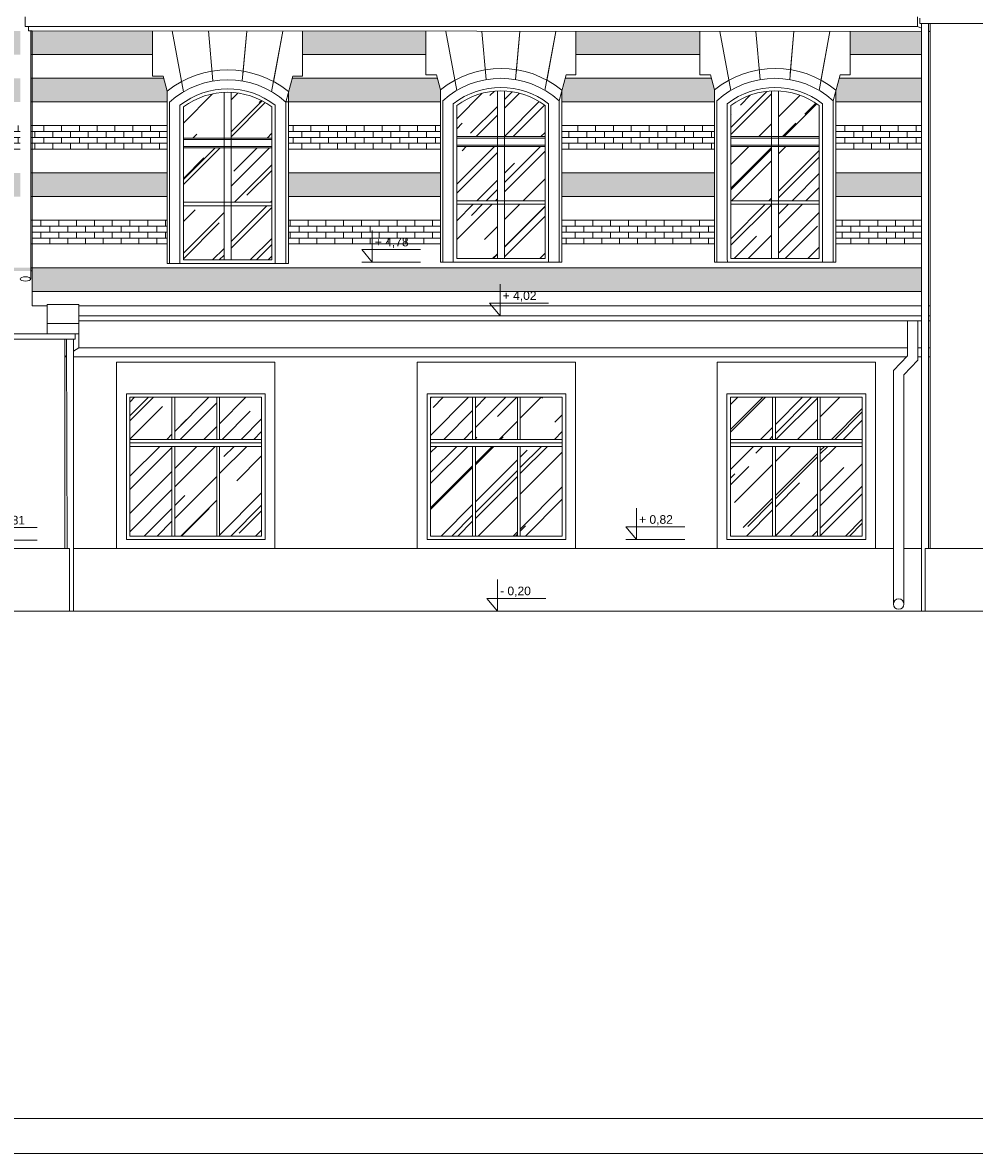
# Model space of a CAD drawing. Header units: millimetres. Extents: x -5254 to 173417, y -28809 to -6400.
# Tile 163 of 256: x 120881 to 122239, y -13512 to -11898. Entities that reach past the tile are written whole.
import ezdxf

# ---------------------------------------------------------------- set-up
doc = ezdxf.new("R2010")
doc.units = ezdxf.units.MM
for name, color, linetype, lineweight in [('me_cegła', 7, 'Continuous', 5), ('me_cienka', 7, 'Continuous', 15), ('me_cienkie', 7, 'Continuous', 9), ('me_drewno', 7, 'Continuous', 15), ('me_koty', 7, 'Continuous', 13), ('me_szyby', 7, 'Continuous', 13), ('me_tabela', 7, 'Continuous', 20), ('me_ściany', 7, 'Continuous', 20)]:
    doc.layers.add(name, color=color, linetype=linetype, lineweight=lineweight)
doc.styles.add('TABELKA', font='arial.ttf')

# ---------------------------------------------------------------- blocks, each defined once
blk = doc.blocks.new('KOTA')
at = {"color": 0}
for p, q in [((0, 0), (0, 50)), ((-16.6, 20), (76.8, 20)), ((-16.6, 20), (0, 0))]:
    blk.add_line(p, q, dxfattribs=at)
at = {"color": 0, "style": 'TABELKA', "flags": 4}
blk.add_attdef('POZIOM', (1.4, 25), '', height=13.7, rotation=360, dxfattribs=at)

msp = doc.modelspace()

# ---------------------------------------------------------------- hatches: boundary and pattern name
at = {"layer": 'me_cegła'}
h = msp.add_hatch(dxfattribs=at)
h.set_pattern_fill('AR-BRSTD', color=256, scale=0.125)
h.set_pattern_definition([(0, (122061.587, -11943.84), (0, 8.467725), []), (90, (122061.587, -11943.84), (-12.7, 8.467725), [8.467725, -8.467725])])
h.paths.add_polyline_path([(122163.55, -11911.04), (122061.59, -11910.96), (122061.59, -11943.84), (122163.55, -11943.84)])
h.paths.add_polyline_path([(121847.47, -11910.79), (121670.59, -11910.65), (121670.59, -11943.84), (121847.47, -11943.84)])
h.paths.add_polyline_path([(121456.47, -11910.48), (121280.59, -11910.34), (121280.59, -11943.84), (121456.47, -11943.84)])
h.paths.add_polyline_path([(121066.47, -11910.18), (120894.55, -11910.04), (120894.55, -11943.84), (121066.47, -11943.84)])
h.paths.add_polyline_path([(120616.97, -11910.04), (120518.09, -11910.04), (120518.09, -11943.84), (120616.97, -11943.84)])
h.paths.add_polyline_path([(120303.97, -11910.04), (120206.09, -11910.04), (120206.09, -11943.84), (120303.97, -11943.84)])
h.paths.add_polyline_path([(119991.97, -11910.04), (119893.13, -11910.04), (119893.13, -11943.84), (119991.97, -11943.84)])
h.paths.add_polyline_path([(119614.55, -11943.84), (119614.55, -11910.04), (119612.55, -11910.04), (119612.55, -11943.84)])
h.paths.add_polyline_path([(119629.55, -11910.04), (119629.55, -11943.84), (119679.02, -11943.84), (119679.02, -11910.04)])
h.paths.add_polyline_path([(120892.55, -11910.04), (120892.55, -11943.84), (120894.55, -11943.84), (120894.55, -11910.04)])
h.paths.add_polyline_path([(120877.55, -11943.84), (120877.55, -11910.04), (120831.09, -11910.04), (120831.09, -11943.84)])
h = msp.add_hatch(dxfattribs=at)
h.set_pattern_fill('AR-BRSTD', color=256, scale=0.125)
h.set_pattern_definition([(0, (118381.551, -12011.44), (0, 8.467725), []), (90, (118381.551, -12011.44), (-12.7, 8.467725), [8.467725, -8.467725])])
h.paths.add_polyline_path([(118493.55, -12011.44), (118493.55, -11977.64), (118381.55, -11977.64), (118381.55, -11987.59), (118437.55, -11987.59), (118437.55, -11990.59), (118381.55, -11990.59), (118381.55, -12011.44)])
h.paths.add_polyline_path([(118639.24, -12011.44), (118639.24, -11986.29), (118636.92, -11977.64), (118508.55, -11977.64), (118508.55, -12011.44)])
h.paths.add_polyline_path([(118872.65, -12011.44), (118872.65, -11977.64), (118815.04, -11977.64), (118812.59, -11986.79), (118812.59, -12011.44)])
h.paths.add_polyline_path([(118907.65, -12011.44), (118944.26, -12011.44), (118944.26, -11986.29), (118941.94, -11977.64), (118907.65, -11977.64)])
h.paths.add_polyline_path([(119252.24, -12011.44), (119252.24, -11986.29), (119249.92, -11977.64), (119120.06, -11977.64), (119117.61, -11986.79), (119117.61, -12011.44)])
h.paths.add_polyline_path([(119428.04, -11977.64), (119425.59, -11986.79), (119425.59, -12011.44), (119612.55, -12011.44), (119612.55, -11977.64)])
h.paths.add_polyline_path([(119876.62, -11977.64), (119873.09, -11990.79), (119873.09, -12011.44), (120012.7, -12011.44), (120012.7, -11990.29), (120009.31, -11977.64)])
h.paths.add_polyline_path([(120189.57, -11977.64), (120186.05, -11990.79), (120186.05, -12011.44), (120324.7, -12011.44), (120324.7, -11990.29), (120321.31, -11977.64)])
h.paths.add_polyline_path([(120501.57, -11977.64), (120498.05, -11990.79), (120498.05, -12011.44), (120637.7, -12011.44), (120637.7, -11990.29), (120634.31, -11977.64)])
h.paths.add_polyline_path([(121087.2, -12011.44), (121087.2, -11996.29), (121082.21, -11977.64), (120894.55, -11977.64), (120894.55, -12011.44)])
h.paths.add_polyline_path([(121477.2, -12011.44), (121477.2, -11994.29), (121472.74, -11977.64), (121265.68, -11977.64), (121260.55, -11996.79), (121260.55, -12011.44)])
h.paths.add_polyline_path([(121868.2, -12011.44), (121868.2, -11994.29), (121863.74, -11977.64), (121655.14, -11977.64), (121650.55, -11994.79), (121650.55, -12011.44)])
h.paths.add_polyline_path([(122163.55, -12011.44), (122163.55, -11977.64), (122046.14, -11977.64), (122041.55, -11994.79), (122041.55, -12011.44)])
h.paths.add_polyline_path([(119614.55, -12011.44), (119614.55, -11977.64), (119612.55, -11977.64), (119612.55, -12011.44)])
h.paths.add_polyline_path([(119629.55, -11977.64), (119629.55, -12011.44), (119699.75, -12011.44), (119699.75, -11990.29), (119696.36, -11977.64)])
h.paths.add_polyline_path([(120892.55, -11977.64), (120892.55, -12011.44), (120894.55, -12011.44), (120894.55, -11977.64)])
h.paths.add_polyline_path([(120877.55, -12011.44), (120877.55, -11977.64), (120814.57, -11977.64), (120811.05, -11990.79), (120811.05, -12011.44)])
h = msp.add_hatch(dxfattribs=at)
h.set_pattern_fill('AR-BRSTD', color=256, scale=0.125)
h.set_pattern_definition([(0, (120811.049, -12079.04), (0, 8.467725), []), (90, (120811.049, -12079.04), (-12.7, 8.46772), [8.46772, -8.46772])])
h.paths.add_polyline_path([(120498.05, -12045.24), (120498.05, -12079.04), (120637.7, -12079.04), (120637.7, -12045.24)])
h.paths.add_polyline_path([(120186.05, -12045.24), (120186.05, -12079.04), (120324.7, -12079.04), (120324.7, -12045.24)])
h.paths.add_polyline_path([(120012.7, -12079.04), (120012.7, -12045.24), (119873.09, -12045.24), (119873.09, -12079.04)])
h.paths.add_polyline_path([(119614.55, -12079.04), (119614.55, -12045.24), (119612.55, -12045.24), (119612.55, -12079.04)])
h.paths.add_polyline_path([(119629.55, -12045.24), (119629.55, -12079.04), (119699.75, -12079.04), (119699.75, -12045.24)])
h.paths.add_polyline_path([(120892.55, -12045.24), (120892.55, -12079.04), (120894.55, -12079.04), (120894.55, -12045.24)])
h.paths.add_polyline_path([(120877.55, -12079.04), (120877.55, -12045.24), (120811.05, -12045.24), (120811.05, -12079.04)])
h = msp.add_hatch(dxfattribs=at)
h.set_pattern_fill('AR-BRSTD', color=256, scale=0.125)
h.set_pattern_definition([(0, (122041.549, -12079.04), (0, 8.467725), []), (90, (122041.549, -12079.04), (-12.7, 8.46772), [8.46772, -8.46772])])
h.paths.add_polyline_path([(122163.55, -12079.04), (122163.55, -12045.24), (122041.55, -12045.24), (122041.55, -12079.04)])
h.paths.add_polyline_path([(121868.2, -12079.04), (121868.2, -12045.24), (121650.55, -12045.24), (121650.55, -12079.04)])
h.paths.add_polyline_path([(121477.2, -12079.04), (121477.2, -12045.24), (121260.55, -12045.24), (121260.55, -12079.04)])
h.paths.add_polyline_path([(121087.2, -12079.04), (121087.2, -12045.24), (120894.55, -12045.24), (120894.55, -12079.04)])
h = msp.add_hatch(dxfattribs=at)
h.set_pattern_fill('AR-BRSTD', color=256, scale=0.125)
h.set_pattern_definition([(0, (120894.551, -12146.64), (0, 8.467725), []), (90, (120894.551, -12146.64), (-12.7, 8.467725), [8.467725, -8.467725])])
h.paths.add_polyline_path([(121087.2, -12146.64), (121087.2, -12112.84), (120894.55, -12112.84), (120894.55, -12146.64)])
h.paths.add_polyline_path([(121260.55, -12112.84), (121260.55, -12146.64), (121477.2, -12146.64), (121477.2, -12112.84)])
h.paths.add_polyline_path([(121868.2, -12146.64), (121868.2, -12112.84), (121650.55, -12112.84), (121650.55, -12146.64)])
h.paths.add_polyline_path([(122163.55, -12146.64), (122163.55, -12112.84), (122041.55, -12112.84), (122041.55, -12146.64)])
h.paths.add_polyline_path([(120811.05, -12112.84), (120811.05, -12146.64), (120877.55, -12146.64), (120877.55, -12112.84)])
h.paths.add_polyline_path([(120637.7, -12146.64), (120637.7, -12112.84), (120498.05, -12112.84), (120498.05, -12146.64)])
h.paths.add_polyline_path([(120186.05, -12112.84), (120186.05, -12146.64), (120208.4, -12146.64), (120245.05, -12133.54), (120281.7, -12146.64), (120324.7, -12146.64), (120324.7, -12112.84)])
h.paths.add_polyline_path([(120012.7, -12146.64), (120012.7, -12112.84), (119873.09, -12112.84), (119873.09, -12146.64)])
h.paths.add_polyline_path([(119699.75, -12146.64), (119699.75, -12112.84), (119629.55, -12112.84), (119629.55, -12146.64)])
h.paths.add_polyline_path([(119612.55, -12146.64), (119612.55, -12112.84), (119425.59, -12112.84), (119425.59, -12146.64)])
h.paths.add_polyline_path([(119117.61, -12112.84), (119117.61, -12146.64), (119252.24, -12146.64), (119252.24, -12112.84)])
h.paths.add_polyline_path([(118944.26, -12146.64), (118944.26, -12112.84), (118907.65, -12112.84), (118907.65, -12146.64)])
h.paths.add_polyline_path([(118812.59, -12112.84), (118812.59, -12146.64), (118872.65, -12146.64), (118872.65, -12112.84)])
h.paths.add_polyline_path([(118639.24, -12146.64), (118639.24, -12112.84), (118508.55, -12112.84), (118508.55, -12146.64)])
h = msp.add_hatch(dxfattribs=at)
h.set_pattern_fill('AR-BRSTD', color=256, scale=0.125)
h.set_pattern_definition([(0, (120894.551, -12214.24), (0, 8.467725), []), (90, (120894.551, -12214.24), (-12.7, 8.46772), [8.46772, -8.46772])])
h.paths.add_polyline_path([(121087.2, -12180.44), (120894.55, -12180.44), (120894.55, -12214.24), (121087.2, -12214.24)])
h.paths.add_polyline_path([(121477.2, -12180.44), (121260.55, -12180.44), (121260.55, -12214.24), (121477.2, -12214.24)])
h.paths.add_polyline_path([(121868.2, -12180.44), (121650.55, -12180.44), (121650.55, -12214.24), (121868.2, -12214.24)])
h.paths.add_polyline_path([(122163.55, -12180.44), (122041.55, -12180.44), (122041.55, -12214.24), (122163.55, -12214.24)])
h = msp.add_hatch(dxfattribs=at)
h.set_pattern_fill('AR-BRSTD', color=256, scale=0.125)
h.set_pattern_definition([(0, (123887.051, -12281.84), (0, 8.467725), []), (90, (123887.051, -12281.84), (-12.7, 8.467725), [8.467725, -8.467725])])
h.paths.add_polyline_path([(124621.55, -12281.84), (124621.55, -12248.04), (123887.05, -12248.04), (123887.05, -12281.84)])
h.paths.add_polyline_path([(123861.05, -12281.84), (123876.05, -12281.84), (123876.05, -12248.04), (123861.05, -12248.04)])
h.paths.add_polyline_path([(122163.55, -12281.84), (122163.55, -12248.04), (120894.55, -12248.04), (120894.55, -12281.84)])
h.paths.add_polyline_path([(120894.55, -12252.54), (120894.55, -12248.04), (120565.38, -12248.04), (120577.97, -12252.54)])
h.paths.add_polyline_path([(119912.13, -12252.54), (119924.72, -12248.04), (119612.55, -12248.04), (119612.55, -12252.54)])
h.paths.add_polyline_path([(119612.55, -12285.04), (119612.55, -12248.04), (118907.65, -12248.04), (118907.65, -12285.04)])
h.paths.add_polyline_path([(118872.65, -12285.04), (118872.65, -12248.04), (118508.55, -12248.04), (118508.55, -12285.04)])
h.paths.add_polyline_path([(118493.55, -12285.04), (118493.55, -12248.04), (118381.55, -12248.04), (118381.55, -12282.04), (118437.55, -12282.04), (118437.55, -12285.04)])
at = {"layer": 'me_szyby'}
h = msp.add_hatch(dxfattribs=at)
h.set_pattern_fill('AR-RROOF', color=256, scale=2.2, angle=45)
h.set_pattern_definition([(45, (106029.8, -22617.82), (47.41575, 126.442), [838.2, -111.76, 279.4, -55.88]), (45, (106062.6, -22545.51), (-92.0656, 13.03933), [167.64, -18.4404, 335.28, -41.91]), (45, (106015.972, -22564.476), (178.994465, 231.942055), [447.04, -78.232, 223.52, -55.88])])
h.paths.add_polyline_path([(121178.55, -12110.33), (121178.55, -12077.04), (121236.55, -12077.04), (121236.55, -12154.54), (121178.55, -12154.54)])
h.paths.add_polyline_path([(121236.55, -12018.67), (121236.55, -12063.04), (121178.55, -12063.04), (121178.55, -11997.9, -0.1493035)])
h.paths.add_polyline_path([(121168.55, -12063.04), (121110.55, -12063.04), (121110.55, -12018.67, -0.1493035), (121168.55, -11997.9)])
h.paths.add_polyline_path([(121110.55, -12154.54), (121110.55, -12077.04), (121168.55, -12077.04), (121168.55, -12110.33), (121168.55, -12154.54)])
h.paths.add_polyline_path([(121110.55, -12159.54), (121168.55, -12159.54), (121168.55, -12185.62), (121168.55, -12237.04), (121110.55, -12237.04)])
h.paths.add_polyline_path([(121236.55, -12237.04), (121178.55, -12237.04), (121178.55, -12185.62), (121178.55, -12159.54), (121178.55, -12159.54), (121236.55, -12159.54)])
h = msp.add_hatch(dxfattribs=at)
h.set_pattern_fill('AR-RROOF', color=256, scale=2.2, angle=45)
h.set_pattern_definition([(45, (105639.8, -22615.82), (47.41575, 126.442), [838.2, -111.76, 279.4, -55.88]), (45, (105672.6, -22543.51), (-92.0656, 13.03933), [167.64, -18.4404, 335.28, -41.91]), (45, (105625.972, -22562.476), (178.994465, 231.942055), [447.04, -78.232, 223.52, -55.88])])
h.paths.add_polyline_path([(121568.55, -12108.33), (121568.55, -12075.04), (121626.55, -12075.04), (121626.55, -12152.54), (121568.55, -12152.54)])
h.paths.add_polyline_path([(121626.55, -12016.67), (121626.55, -12061.04), (121568.55, -12061.04), (121568.55, -11995.9, -0.1493035)])
h.paths.add_polyline_path([(121558.55, -12061.04), (121500.55, -12061.04), (121500.55, -12016.67, -0.1493035), (121558.55, -11995.9)])
h.paths.add_polyline_path([(121500.55, -12152.54), (121500.55, -12075.04), (121558.55, -12075.04), (121558.55, -12108.33), (121558.55, -12152.54)])
h.paths.add_polyline_path([(121500.55, -12157.54), (121558.55, -12157.54), (121558.55, -12183.62), (121558.55, -12235.04), (121500.55, -12235.04)])
h.paths.add_polyline_path([(121626.55, -12235.04), (121568.55, -12235.04), (121568.55, -12183.62), (121568.55, -12157.54), (121568.55, -12157.54), (121626.55, -12157.54)])
h = msp.add_hatch(dxfattribs=at)
h.set_pattern_fill('AR-RROOF', color=256, scale=2.2, angle=45)
h.set_pattern_definition([(45, (105248.8, -22615.82), (47.41575, 126.442), [838.2, -111.76, 279.4, -55.88]), (45, (105281.6, -22543.51), (-92.06559, 13.03933), [167.64, -18.4404, 335.28, -41.91]), (45, (105234.972, -22562.476), (178.994465, 231.942055), [447.04, -78.232, 223.52, -55.88])])
h.paths.add_polyline_path([(121959.55, -12108.33), (121959.55, -12075.04), (122017.55, -12075.04), (122017.55, -12152.54), (121959.55, -12152.54)])
h.paths.add_polyline_path([(122017.55, -12016.67), (122017.55, -12061.04), (121959.55, -12061.04), (121959.55, -11995.9, -0.1493035)])
h.paths.add_polyline_path([(121949.55, -12061.04), (121891.55, -12061.04), (121891.55, -12016.67, -0.1493035), (121949.55, -11995.9)])
h.paths.add_polyline_path([(121891.55, -12152.54), (121891.55, -12075.04), (121949.55, -12075.04), (121949.55, -12108.33), (121949.55, -12152.54)])
h.paths.add_polyline_path([(121891.55, -12157.54), (121949.55, -12157.54), (121949.55, -12183.62), (121949.55, -12235.04), (121891.55, -12235.04)])
h.paths.add_polyline_path([(122017.55, -12235.04), (121959.55, -12235.04), (121959.55, -12183.62), (121959.55, -12157.54), (121959.55, -12157.54), (122017.55, -12157.54)])
h = msp.add_hatch(dxfattribs=at)
h.set_pattern_fill('AR-RROOF', color=256, scale=2.2, angle=45)
h.set_pattern_definition([(45, (102824.3, -22615.82), (47.41575, 126.442), [838.2, -111.76, 279.4, -55.88]), (45, (102857.1, -22543.51), (-92.06559, 13.03933), [167.64, -18.4404, 335.28, -41.91]), (45, (102810.472, -22562.476), (178.994465, 231.942055), [447.04, -78.232, 223.52, -55.88])])
h.paths.add_polyline_path([(121094.05, -12503.04), (121034.05, -12503.04), (121034.05, -12631.04), (121094.05, -12631.04)])
h.paths.add_polyline_path([(121098.05, -12631.04), (121158.05, -12631.04), (121158.05, -12503.04), (121098.05, -12503.04)])
h.paths.add_polyline_path([(121162.05, -12631.04), (121222.05, -12631.04), (121222.05, -12503.04), (121162.05, -12503.04)])
h.paths.add_polyline_path([(121222.05, -12433.04), (121162.05, -12433.04), (121162.05, -12493.04), (121222.05, -12493.04)])
h.paths.add_polyline_path([(121098.05, -12493.04), (121158.05, -12493.04), (121158.05, -12433.04), (121098.05, -12433.04)])
h.paths.add_polyline_path([(121094.05, -12493.04), (121094.05, -12433.04), (121034.05, -12433.04), (121034.05, -12493.04)])
h.paths.add_polyline_path([(121463.05, -12433.04), (121463.05, -12493.04), (121523.05, -12493.04), (121523.05, -12433.04)])
h.paths.add_polyline_path([(121587.05, -12433.04), (121527.05, -12433.04), (121527.05, -12493.04), (121587.05, -12493.04)])
h.paths.add_polyline_path([(121591.05, -12433.04), (121591.05, -12493.04), (121651.05, -12493.04), (121651.05, -12433.04)])
h.paths.add_polyline_path([(121651.05, -12503.04), (121591.05, -12503.04), (121591.05, -12631.04), (121651.05, -12631.04)])
h.paths.add_polyline_path([(121527.05, -12631.04), (121587.05, -12631.04), (121587.05, -12503.04), (121527.05, -12503.04)])
h.paths.add_polyline_path([(121523.05, -12503.04), (121463.05, -12503.04), (121463.05, -12631.04), (121523.05, -12631.04)])
h.paths.add_polyline_path([(121891.05, -12631.04), (121951.05, -12631.04), (121951.05, -12503.04), (121891.05, -12503.04)])
h.paths.add_polyline_path([(121955.05, -12631.04), (122015.05, -12631.04), (122015.05, -12503.04), (121955.05, -12503.04)])
h.paths.add_polyline_path([(122079.05, -12503.04), (122019.05, -12503.04), (122019.05, -12631.04), (122079.05, -12631.04)])
h.paths.add_polyline_path([(122079.05, -12493.04), (122079.05, -12433.04), (122019.05, -12433.04), (122019.05, -12493.04)])
h.paths.add_polyline_path([(121955.05, -12493.04), (122015.05, -12493.04), (122015.05, -12433.04), (121955.05, -12433.04)])
h.paths.add_polyline_path([(121951.05, -12493.04), (121951.05, -12433.04), (121891.05, -12433.04), (121891.05, -12493.04)])

# ---------------------------------------------------------------- linework, layer by layer
at = {"layer": 'me_cienka'}
for p, q in [((122161.05, -11892.04), (122161.05, -11899.54)), ((122161.05, -11899.54), (122176.05, -11899.54)), ((122163.55, -11899.54), (122163.55, -12738.04)), ((122173.55, -11899.54), (122173.55, -12649.04)), ((122176.05, -11899.54), (123578.05, -11899.54)), ((120892.55, -12264.08), (120892.55, -11910.04)), ((120961.05, -12316.54), (122163.55, -12316.54)), ((120961.05, -12324.04), (122163.55, -12324.04)), ((122143.55, -12324.04), (122143.55, -12374.02)), ((122158.55, -12324.04), (122158.55, -12380.04)), ((122173.55, -12316.54), (122176.05, -12316.54)), ((122173.55, -12324.04), (122176.05, -12324.04)), ((119549.05, -12342.54), (120961.05, -12342.54)), ((120956.05, -12342.54), (120956.05, -12350.04)), ((119549.05, -12350.04), (120941.05, -12350.04)), ((120956.05, -12350.04), (120941.05, -12350.04)), ((120943.55, -12350.04), (120944.55, -12649.04)), ((120953.55, -12350.04), (120953.55, -12738.04)), ((122143.55, -12374.02), (122123.49, -12394.98)), ((122158.55, -12380.04), (122138.49, -12401.01)), ((122123.49, -12394.98), (122123.49, -12728.1)), ((122138.49, -12401.01), (122138.49, -12728.1))]:
    msp.add_line(p, q, dxfattribs=at)
msp.add_circle((122130.99, -12728.1), 7.5, dxfattribs=at)
at = {"layer": 'me_cienka', "extrusion": (0, 0, -1)}
msp.add_ellipse((120885.05, -12264.08), major_axis=(-7.5, 0), ratio=0.4, dxfattribs=at)
at = {"layer": 'me_cienkie'}
for p, q in [((121066.47, -11943.84), (120892.55, -11943.84)), ((121456.47, -11943.84), (121280.59, -11943.84)), ((121847.47, -11943.84), (121670.59, -11943.84)), ((122163.55, -11943.84), (122061.59, -11943.84)), ((121082.21, -11977.64), (120892.55, -11977.64)), ((121472.74, -11977.64), (121265.68, -11977.64)), ((121863.74, -11977.64), (121655.14, -11977.64)), ((122163.55, -11977.64), (122046.14, -11977.64)), ((121087.2, -11996.29), (121087.2, -12242.04)), ((121260.55, -11996.79), (121260.55, -12242.04)), ((121477.2, -11994.29), (121477.2, -12240.04)), ((121650.55, -11994.79), (121650.55, -12240.04)), ((121868.2, -11994.29), (121868.2, -12240.04)), ((122041.55, -11994.79), (122041.55, -12240.04)), ((121087.2, -12011.44), (120892.55, -12011.44)), ((121477.2, -12011.44), (121256.62, -12011.44)), ((121868.2, -12011.44), (121650.55, -12011.44)), ((122163.55, -12011.44), (122041.55, -12011.44)), ((121087.2, -12045.24), (120892.55, -12045.24)), ((121477.2, -12045.24), (121260.55, -12045.24)), ((121868.2, -12045.24), (121650.55, -12045.24)), ((122163.55, -12045.24), (122041.55, -12045.24)), ((121087.2, -12079.04), (120892.55, -12079.04)), ((121477.2, -12079.04), (121260.55, -12079.04)), ((121868.2, -12079.04), (121650.55, -12079.04)), ((122163.55, -12079.04), (122041.55, -12079.04)), ((121087.2, -12112.84), (120892.55, -12112.84)), ((121477.2, -12112.84), (121260.55, -12112.84)), ((121868.2, -12112.84), (121650.55, -12112.84)), ((122163.55, -12112.84), (122041.55, -12112.84)), ((121087.2, -12146.64), (120892.55, -12146.64)), ((121477.2, -12146.64), (121260.55, -12146.64)), ((121868.2, -12146.64), (121650.55, -12146.64)), ((122163.55, -12146.64), (122041.55, -12146.64)), ((121087.2, -12180.44), (120892.55, -12180.44)), ((121477.2, -12180.44), (121260.55, -12180.44)), ((121868.2, -12180.44), (121650.55, -12180.44)), ((122163.55, -12180.44), (122041.55, -12180.44)), ((121087.2, -12214.24), (120892.55, -12214.24)), ((121477.2, -12214.24), (121260.55, -12214.24)), ((121868.2, -12214.24), (121650.55, -12214.24)), ((122163.55, -12214.24), (122041.55, -12214.24)), ((122163.55, -12248.04), (120892.55, -12248.04)), ((121254.55, -12242.04), (121092.55, -12242.04)), ((121246.53, -12242.04), (121100.62, -12242.04)), ((121242.55, -12242.04), (121104.55, -12242.04)), ((121241.55, -12242.04), (121105.55, -12242.04)), ((121364.86, -12240.04), (121448.88, -12240.04)), ((121644.55, -12240.04), (121482.55, -12240.04)), ((121636.53, -12240.04), (121490.62, -12240.04)), ((121632.55, -12240.04), (121494.55, -12240.04)), ((121631.55, -12240.04), (121495.55, -12240.04)), ((122035.55, -12240.04), (121873.55, -12240.04)), ((122027.53, -12240.04), (121881.62, -12240.04)), ((122023.55, -12240.04), (121885.55, -12240.04)), ((122022.55, -12240.04), (121886.55, -12240.04)), ((120894.55, -12252.54), (120892.55, -12252.54)), ((122163.55, -12281.84), (120894.55, -12281.84)), ((120916.05, -12327.54), (120916.05, -12300.54)), ((120916.05, -12300.54), (120961.05, -12300.54)), ((120961.05, -12300.54), (120961.05, -12327.54)), ((122173.55, -12302.34), (122176.05, -12302.34)), ((120961.05, -12327.54), (120916.05, -12327.54)), ((120916.05, -12327.54), (120916.05, -12342.54)), ((120961.05, -12362.54), (120961.05, -12327.54)), ((120943.63, -12373.43), (120941.05, -12375.04)), ((120941.05, -12375.04), (120943.63, -12375.04)), ((120961.05, -12362.54), (120953.55, -12367.23)), ((120953.55, -12375.04), (122142.57, -12375.04)), ((120961.05, -12362.54), (122143.55, -12362.54)), ((122158.55, -12362.54), (122163.55, -12362.54)), ((122158.55, -12375.04), (122163.55, -12375.04)), ((122173.55, -12362.54), (122176.05, -12362.54)), ((122173.55, -12375.04), (122176.05, -12375.04)), ((121015.05, -12649.04), (121015.05, -12383.04)), ((121241.05, -12383.04), (121015.05, -12383.04)), ((121241.05, -12649.04), (121241.05, -12383.04)), ((121444.05, -12649.04), (121444.05, -12383.04)), ((121670.05, -12383.04), (121444.05, -12383.04)), ((121670.05, -12649.04), (121670.05, -12383.04)), ((121872.05, -12649.04), (121872.05, -12383.04)), ((122098.05, -12383.04), (121872.05, -12383.04)), ((122098.05, -12649.04), (122098.05, -12383.04)), ((120941.05, -12649.04), (119545.05, -12649.04)), ((120817.62, -12637.04), (120901.64, -12637.04)), ((122123.49, -12649.04), (120953.55, -12649.04)), ((121741.96, -12636.04), (121825.98, -12636.04)), ((122163.55, -12649.04), (122138.49, -12649.04)), ((123578.05, -12649.04), (122176.05, -12649.04))]:
    msp.add_line(p, q, dxfattribs=at)
for points in [[(121066.47, -11974.89), (121066.47, -11910.18)], [(121110.7, -11996.98), (121094.56, -11910.2)], [(121152.53, -11981.59), (121146.16, -11910.24)], [(121194.53, -11981.57), (121200.89, -11910.28)], [(121195.31, -11972.78), (121200.89, -11910.28)], [(121236.36, -11996.94), (121252.47, -11910.32)], [(121238.88, -11983.41), (121252.47, -11910.32)], [(121280.59, -11974.89), (121280.59, -11910.34)], [(121456.47, -11972.89), (121456.47, -11910.79)], [(121500.7, -11994.98), (121485.05, -11910.81)], [(121542.53, -11979.59), (121536.4, -11910.85)], [(121584.53, -11979.57), (121590.66, -11910.9)], [(121585.31, -11970.78), (121590.66, -11910.9)], [(121626.36, -11994.94), (121641.98, -11910.94)], [(121628.88, -11981.41), (121641.98, -11910.94)], [(121670.59, -11972.89), (121670.59, -11910.65)], [(121847.47, -11972.89), (121847.47, -11910.79)], [(121891.7, -11994.98), (121876.05, -11910.81)], [(121933.53, -11979.59), (121927.4, -11910.85)], [(121975.53, -11979.57), (121981.66, -11910.9)], [(121976.31, -11970.78), (121981.66, -11910.9)], [(122017.36, -11994.94), (122032.98, -11910.94)], [(122019.88, -11981.41), (122032.98, -11910.94)], [(122061.59, -11972.89), (122061.59, -11910.96)], [(121471.47, -11972.89), (121456.47, -11972.89)], [(121477.2, -11994.29), (121471.47, -11972.89)], [(121477.2, -11994.29), (121471.47, -11972.89)], [(121646.53, -12009.79), (121656.42, -11972.89)], [(121656.42, -11972.89), (121670.59, -11972.89)], [(121862.47, -11972.89), (121847.47, -11972.89)], [(121868.2, -11994.29), (121862.47, -11972.89)], [(121868.2, -11994.29), (121862.47, -11972.89)], [(122037.53, -12009.79), (122047.42, -11972.89)], [(122047.42, -11972.89), (122061.59, -11972.89)], [(121081.47, -11974.89), (121066.47, -11974.89)], [(121087.2, -11996.29), (121081.47, -11974.89)], [(121087.2, -11996.29), (121081.47, -11974.89)], [(121256.53, -12011.79), (121266.42, -11974.89)], [(121266.42, -11974.89), (121280.59, -11974.89)], [(121090.53, -12237.04), (121090.53, -12011.87)], [(121256.53, -12237.04), (121256.53, -12011.79)], [(121480.53, -12235.04), (121480.53, -12009.87)], [(121646.53, -12235.04), (121646.53, -12009.79)], [(121871.53, -12235.04), (121871.53, -12009.87)], [(122037.53, -12235.04), (122037.53, -12009.79)], [(121090.53, -12242.04), (121087.2, -12242.04)], [(121100.62, -12242.04), (121090.53, -12242.04), (121090.53, -12237.04)], [(121246.53, -12242.04), (121256.53, -12242.04), (121256.53, -12237.04)], [(121256.53, -12242.04), (121260.55, -12242.04)], [(121480.53, -12240.04), (121477.2, -12240.04)], [(121490.62, -12240.04), (121480.53, -12240.04), (121480.53, -12235.04)], [(121636.53, -12240.04), (121646.53, -12240.04), (121646.53, -12235.04)], [(121646.53, -12240.04), (121650.55, -12240.04)], [(121871.53, -12240.04), (121868.2, -12240.04)], [(121881.62, -12240.04), (121871.53, -12240.04), (121871.53, -12235.04)], [(122027.53, -12240.04), (122037.53, -12240.04), (122037.53, -12235.04)], [(122037.53, -12240.04), (122041.55, -12240.04)]]:
    msp.add_lwpolyline(points, dxfattribs=at)
for centre, radius, start, end in [((121173.57, -12103.29), 137.5, 50.76242, 128.91191), ((121563.57, -12101.29), 137.5, 50.76242, 128.91191), ((121954.57, -12101.29), 137.5, 50.76242, 128.91191), ((121173.57, -12103.29), 123.5, 47.80264, 132.25355), ((121563.57, -12101.29), 123.5, 47.80264, 132.25355), ((121954.57, -12101.29), 123.5, 47.80264, 132.25355)]:
    msp.add_arc(centre, radius, start, end, dxfattribs=at)
at = {"layer": 'me_drewno'}
for p, q in [((121029.05, -12636.04), (121029.05, -12428.04)), ((121029.05, -12428.04), (121227.05, -12428.04)), ((121034.05, -12631.04), (121034.05, -12433.04)), ((121034.05, -12433.04), (121222.05, -12433.04)), ((121094.05, -12433.04), (121094.05, -12493.04)), ((121098.05, -12433.04), (121098.05, -12493.04)), ((121158.05, -12433.04), (121158.05, -12493.04)), ((121162.05, -12433.04), (121162.05, -12493.04)), ((121222.05, -12433.04), (121222.05, -12631.04)), ((121227.05, -12428.04), (121227.05, -12636.04)), ((121458.05, -12636.04), (121458.05, -12428.04)), ((121458.05, -12428.04), (121656.05, -12428.04)), ((121463.05, -12631.04), (121463.05, -12433.04)), ((121463.05, -12433.04), (121651.05, -12433.04)), ((121523.05, -12433.04), (121523.05, -12493.04)), ((121527.05, -12433.04), (121527.05, -12493.04)), ((121587.05, -12433.04), (121587.05, -12493.04)), ((121591.05, -12433.04), (121591.05, -12493.04)), ((121651.05, -12433.04), (121651.05, -12631.04)), ((121656.05, -12428.04), (121656.05, -12636.04)), ((121886.05, -12636.04), (121886.05, -12428.04)), ((121886.05, -12428.04), (122084.05, -12428.04)), ((121891.05, -12631.04), (121891.05, -12433.04)), ((121891.05, -12433.04), (122079.05, -12433.04)), ((121951.05, -12433.04), (121951.05, -12493.04)), ((121955.05, -12433.04), (121955.05, -12493.04)), ((122015.05, -12433.04), (122015.05, -12493.04)), ((122019.05, -12433.04), (122019.05, -12493.04)), ((122079.05, -12433.04), (122079.05, -12631.04)), ((122084.05, -12428.04), (122084.05, -12636.04)), ((121222.05, -12493.04), (121034.05, -12493.04)), ((121222.05, -12498.04), (121034.05, -12498.04)), ((121222.05, -12503.04), (121034.05, -12503.04)), ((121094.05, -12503.04), (121094.05, -12631.04)), ((121098.05, -12503.04), (121098.05, -12631.04)), ((121158.05, -12503.04), (121158.05, -12631.04)), ((121162.05, -12503.04), (121162.05, -12631.04)), ((121651.05, -12493.04), (121463.05, -12493.04)), ((121651.05, -12498.04), (121463.05, -12498.04)), ((121651.05, -12503.04), (121463.05, -12503.04)), ((121523.05, -12503.04), (121523.05, -12631.04)), ((121527.05, -12503.04), (121527.05, -12631.04)), ((121587.05, -12503.04), (121587.05, -12631.04)), ((121591.05, -12503.04), (121591.05, -12631.04)), ((122079.05, -12493.04), (121891.05, -12493.04)), ((122079.05, -12498.04), (121891.05, -12498.04)), ((122079.05, -12503.04), (121891.05, -12503.04)), ((121951.05, -12503.04), (121951.05, -12631.04)), ((121955.05, -12503.04), (121955.05, -12631.04)), ((122015.05, -12503.04), (122015.05, -12631.04)), ((122019.05, -12503.04), (122019.05, -12631.04)), ((121222.05, -12631.04), (121034.05, -12631.04)), ((121651.05, -12631.04), (121463.05, -12631.04)), ((122079.05, -12631.04), (121891.05, -12631.04)), ((121227.05, -12636.04), (121029.05, -12636.04)), ((121656.05, -12636.04), (121458.05, -12636.04)), ((122084.05, -12636.04), (121886.05, -12636.04))]:
    msp.add_line(p, q, dxfattribs=at)
for points in [[(121168.55, -12110.33), (121168.55, -11997.9)], [(121178.55, -12110.33), (121178.55, -11997.9)], [(121558.55, -12108.33), (121558.55, -11995.9)], [(121568.55, -12108.33), (121568.55, -11995.9)], [(121949.55, -12108.33), (121949.55, -11995.9)], [(121959.55, -12108.33), (121959.55, -11995.9)], [(121105.55, -12237.04), (121105.55, -12016.2)], [(121110.55, -12237.04), (121110.55, -12018.67)], [(121236.55, -12237.04), (121236.55, -12018.67)], [(121241.55, -12237.04), (121241.55, -12016.2)], [(121495.55, -12235.04), (121495.55, -12014.2)], [(121500.55, -12235.04), (121500.55, -12016.67)], [(121626.55, -12235.04), (121626.55, -12016.67)], [(121631.55, -12235.04), (121631.55, -12014.2)], [(121886.55, -12235.04), (121886.55, -12014.2)], [(121891.55, -12235.04), (121891.55, -12016.67)], [(122017.55, -12235.04), (122017.55, -12016.67)], [(122022.55, -12235.04), (122022.55, -12014.2)], [(121631.55, -12041.04), (121631.55, -12038.35)], [(122022.55, -12041.04), (122022.55, -12038.35)], [(121105.55, -12044.39), (121105.55, -12041.69)], [(121241.55, -12043.04), (121241.55, -12040.35)], [(121495.55, -12042.39), (121495.55, -12039.69)], [(121886.55, -12042.39), (121886.55, -12039.69)], [(121236.55, -12063.04), (121110.55, -12063.04)], [(121236.55, -12065.04), (121110.55, -12065.04)], [(121626.55, -12061.04), (121500.55, -12061.04)], [(121626.55, -12063.04), (121500.55, -12063.04)], [(122017.55, -12061.04), (121891.55, -12061.04)], [(122017.55, -12063.04), (121891.55, -12063.04)], [(121236.55, -12075.04), (121110.55, -12075.04)], [(121236.55, -12077.04), (121110.55, -12077.04)], [(121626.55, -12073.04), (121500.55, -12073.04)], [(121626.55, -12075.04), (121500.55, -12075.04)], [(122017.55, -12073.04), (121891.55, -12073.04)], [(122017.55, -12075.04), (121891.55, -12075.04)], [(121168.55, -12185.62), (121168.55, -12110.33)], [(121178.55, -12185.62), (121178.55, -12110.33)], [(121558.55, -12183.62), (121558.55, -12108.33)], [(121568.55, -12183.62), (121568.55, -12108.33)], [(121949.55, -12183.62), (121949.55, -12108.33)], [(121959.55, -12183.62), (121959.55, -12108.33)], [(121178.55, -12154.54), (121110.55, -12154.54)], [(121178.55, -12159.54), (121110.55, -12159.54)], [(121236.55, -12154.54), (121178.55, -12154.54)], [(121236.55, -12159.54), (121178.55, -12159.54)], [(121568.55, -12152.54), (121500.55, -12152.54)], [(121568.55, -12157.54), (121500.55, -12157.54)], [(121626.55, -12152.54), (121568.55, -12152.54)], [(121626.55, -12157.54), (121568.55, -12157.54)], [(121959.55, -12152.54), (121891.55, -12152.54)], [(121959.55, -12157.54), (121891.55, -12157.54)], [(122017.55, -12152.54), (121959.55, -12152.54)], [(122017.55, -12157.54), (121959.55, -12157.54)], [(121558.55, -12235.04), (121558.55, -12183.62)], [(121568.55, -12235.04), (121568.55, -12183.62)], [(121949.55, -12235.04), (121949.55, -12183.62)], [(121959.55, -12235.04), (121959.55, -12183.62)], [(121168.55, -12237.04), (121168.55, -12185.62)], [(121178.55, -12237.04), (121178.55, -12185.62)], [(121241.55, -12242.04), (121105.6, -12242.04), (121105.51, -12237.04)], [(121236.55, -12237.04), (121110.55, -12237.04)], [(121236.55, -12242.04), (121241.55, -12242.04), (121241.55, -12237.04)], [(121631.55, -12240.04), (121495.6, -12240.04), (121495.51, -12235.04)], [(121626.55, -12235.04), (121500.55, -12235.04)], [(121626.55, -12240.04), (121631.55, -12240.04), (121631.55, -12235.04)], [(122022.55, -12240.04), (121886.6, -12240.04), (121886.51, -12235.04)], [(122017.55, -12235.04), (121891.55, -12235.04)], [(122017.55, -12240.04), (122022.55, -12240.04), (122022.55, -12235.04)]]:
    msp.add_lwpolyline(points, dxfattribs=at)
for centre, radius, start, end in [((121173.55, -12103.24), 110.46, 52.00207, 127.99793), ((121173.55, -12103.24), 105.46, 53.31545, 126.68455), ((121563.55, -12101.24), 110.46, 52.00207, 127.99793), ((121563.55, -12101.24), 105.46, 53.31545, 126.68455), ((121954.55, -12101.24), 110.46, 52.00207, 127.99793), ((121954.55, -12101.24), 105.46, 53.31545, 126.68455)]:
    msp.add_arc(centre, radius, start, end, dxfattribs=at)
at = {"layer": 'me_tabela'}
for points in [[(117986.47, -13512.08), (124986.47, -13512.08), (124986.47, -10542.08), (117986.47, -10542.08)], [(118036.47, -13462.08), (124936.47, -13462.08), (124936.47, -10592.08), (118036.47, -10592.08)]]:
    msp.add_lwpolyline(points, close=True, dxfattribs=at)
at = {"layer": 'me_ściany'}
for p, q in [((120884.55, -11890.04), (120884.55, -11904.04)), ((122158.05, -11904.04), (122158.05, -11890.04)), ((120884.55, -11904.04), (120889.55, -11904.04)), ((122158.05, -11904.04), (120889.55, -11904.04)), ((120889.55, -11904.04), (120889.55, -11910.04)), ((122158.05, -11904.04), (122163.55, -11906.18)), ((122176.05, -12649.04), (122176.05, -11899.54)), ((120894.55, -11910.04), (120889.55, -11910.04)), ((122163.55, -11911.04), (120894.55, -11910.04)), ((120894.55, -11910.04), (120894.55, -12302.34)), ((122173.55, -11910.07), (122176.05, -11911.04)), ((122176.05, -11911.04), (122173.55, -11911.04)), ((120916.05, -12302.34), (120894.55, -12302.34)), ((120961.05, -12302.34), (122163.55, -12302.34)), ((120961.05, -12316.54), (122163.55, -12316.54)), ((119545.05, -12342.54), (120941.05, -12342.54)), ((120941.05, -12649.04), (120941.05, -12350.04)), ((120941.05, -12649.04), (120948.05, -12649.04)), ((120948.05, -12649.04), (120948.05, -12738.04)), ((122176.05, -12649.04), (122169.05, -12649.04)), ((122169.05, -12649.04), (122169.05, -12738.04)), ((120941.05, -12738.04), (119545.05, -12738.04)), ((122176.05, -12738.04), (120941.05, -12738.04)), ((123578.05, -12738.04), (122176.05, -12738.04))]:
    msp.add_line(p, q, dxfattribs=at)

# ---------------------------------------------------------------- block references
at = {"layer": 'me_koty'}
ref = msp.add_blockref('KOTA', (121379.77, -12240.04), dxfattribs=dict(at, xscale=0.8999999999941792, yscale=0.8999999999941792, zscale=0.6))
ref.add_attrib('POZIOM', '+ 4,78', (121383.51, -12217.54), dxfattribs={"layer": '0', "height": 12.303, "style": 'TABELKA', "flags": 4})
ref = msp.add_blockref('KOTA', (121562.3, -12316.54), dxfattribs=dict(at, xscale=0.8999999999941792, yscale=0.8999999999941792, zscale=0.6))
ref.add_attrib('POZIOM', '+ 4,02', (121566.04, -12294.04), dxfattribs={"layer": '0', "height": 12.303, "style": 'TABELKA', "flags": 4})
ref = msp.add_blockref('KOTA', (120832.53, -12637.04), dxfattribs=dict(at, xscale=0.8999999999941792, yscale=0.8999999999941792, zscale=0.6))
ref.add_attrib('POZIOM', '+ 0,81', (120836.27, -12614.54), dxfattribs={"layer": '0', "height": 12.303, "style": 'TABELKA', "flags": 4})
ref = msp.add_blockref('KOTA', (121756.87, -12636.04), dxfattribs=dict(at, xscale=0.8999999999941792, yscale=0.8999999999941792, zscale=0.6))
ref.add_attrib('POZIOM', '+ 0,82', (121760.61, -12613.54), dxfattribs={"layer": '0', "height": 12.303, "style": 'TABELKA', "flags": 4})
ref = msp.add_blockref('KOTA', (121558.55, -12738.04), dxfattribs=dict(at, xscale=0.8999999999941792, yscale=0.8999999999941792, zscale=0.6))
ref.add_attrib('POZIOM', '- 0,20', (121562.29, -12715.54), dxfattribs={"layer": '0', "height": 12.303, "style": 'TABELKA', "flags": 4})

doc.saveas('drawing.dxf')
